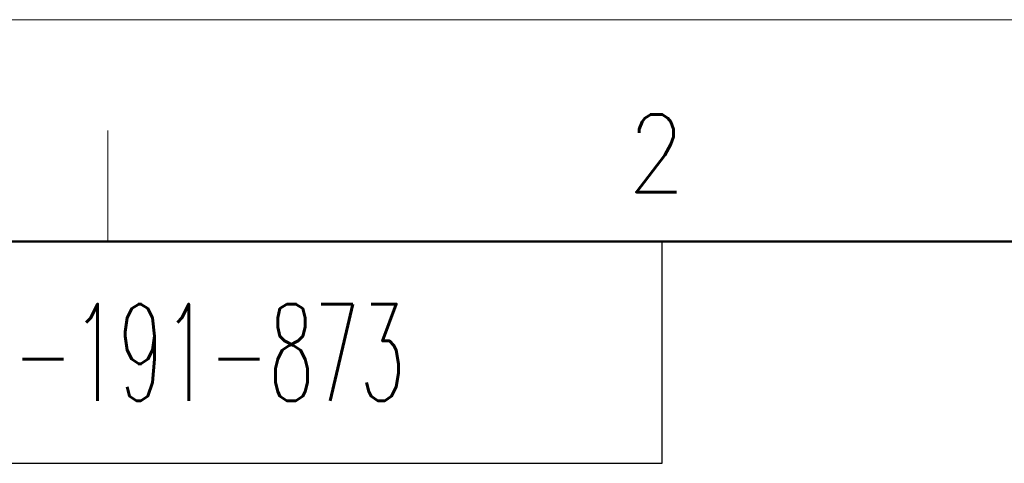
# Model space of a CAD drawing. Header units: millimetres. Extents: x 0 to 1733, y 0 to 1188.
# Tile 103 of 157: x 224 to 402, y 1108 to 1188. Entities that reach past the tile are written whole.
import ezdxf

# ---------------------------------------------------------------- set-up
doc = ezdxf.new("R2010")
doc.units = ezdxf.units.MM
doc.header["$LTSCALE"] = 0.727559
doc.layers.add('NoLayerName_001', color=7, linetype='Continuous')
doc.styles.get("Standard").update_dxf_attribs({"font": 'txt', "bigfont": 'extfont2'})

# ---------------------------------------------------------------- blocks, each defined once
blk = doc.blocks.new('JZB_0006')
at = {"layer": 'NoLayerName_001', "color": 3, "lineweight": 13, "insert": (11.99, 2.18), "char_height": 4.36, "attachment_point": 5}
blk.add_mtext('\\A1;\\W0.5500;900-191-873', dxfattribs=at)

msp = doc.modelspace()

# ---------------------------------------------------------------- linework, layer by layer
at = {"layer": 'NoLayerName_001', "color": 7, "linetype": 'Continuous', "lineweight": 13}
msp.add_line((0, 1188), (1680, 1188), dxfattribs=at)
at = {"layer": 'NoLayerName_001', "color": 2, "linetype": 'Continuous', "lineweight": 13}
msp.add_line((240, 1168), (240, 1148), dxfattribs=at)
at = {"layer": 'NoLayerName_001', "color": 7, "linetype": 'Continuous', "lineweight": 50}
msp.add_line((100, 1148), (1640, 1148), dxfattribs=at)
at = {"layer": 'NoLayerName_001', "color": 7, "linetype": 'Continuous', "lineweight": 25}
for p, q in [((340, 1108), (340, 1148)), ((100, 1108), (340, 1108))]:
    msp.add_line(p, q, dxfattribs=at)

# ---------------------------------------------------------------- block references
at = {"layer": 'NoLayerName_001', "xscale": 4, "yscale": 4, "zscale": 4}
msp.add_blockref('JZB_0006', (198.03999329, 1119.2800293), dxfattribs=at)

# ---------------------------------------------------------------- texts
at = {"layer": 'NoLayerName_001', "color": 2, "lineweight": 13, "insert": (333.809896, 1156.904256), "char_height": 14, "attachment_point": 7}
msp.add_mtext('\\A1;\\W0.8600;2', dxfattribs=at)

doc.saveas('drawing.dxf')
